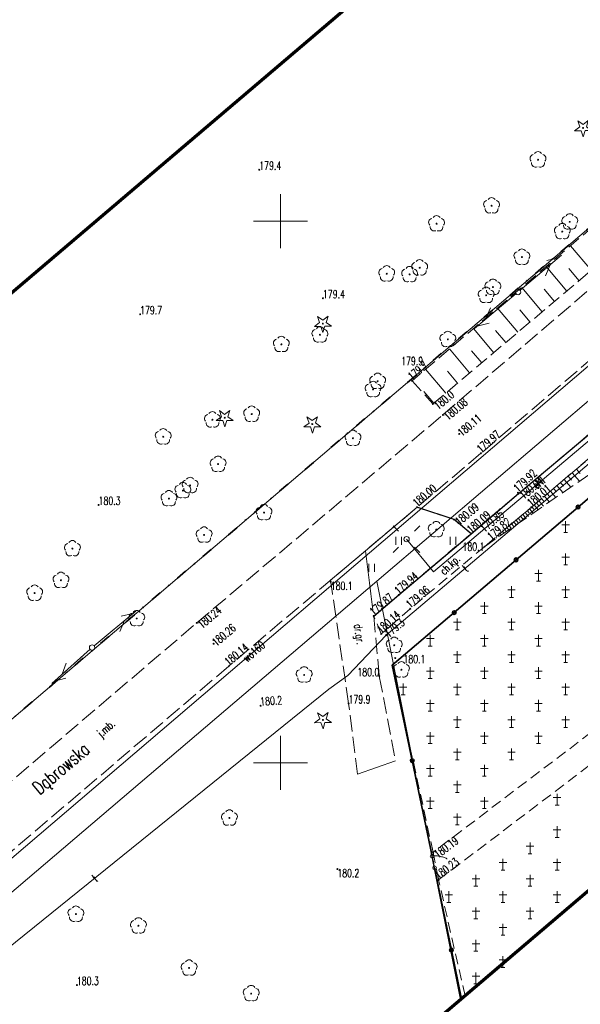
# Model space of a CAD drawing. Header units: metres. Extents: x 7429064 to 7429988, y 5709479 to 5710302.
# Tile 12 of 38: x 7429376 to 7429428, y 5709728 to 5709819. Entities that reach past the tile are written whole.
import ezdxf
from ezdxf.enums import TextEntityAlignment as Align

# ---------------------------------------------------------------- set-up
doc = ezdxf.new("R2010")
doc.units = ezdxf.units.M
doc.header["$MEASUREMENT"] = 0
for name, pattern in [('1', [0]), ('12', [3, 1, -1, 0, -1]), ('3_1', [0]), ('3_14', [1, -1]), ('3_BUBZ02', [1.75, 1.25, -0.5]), ('3_BUBZ02G', [1.75, 1.25, -0.5]), ('3_KTCR01', [1.5, 1, -0.5]), ('3_KTCR02', [1.5, 1, -0.5]), ('3_KTJZ01', [2, 1.5, -0.5]), ('3_KTKR01', [0]), ('3_KTPL01', [2, 1.5, -0.5]), ('3_PTCM', [1.5, 1, -0.5]), ('3_PTTU', [1.5, 1, -0.5]), ('7_1', [0]), ('7_SUOP03_07', [0]), ('7_SUOP03_17', [0]), ('7_SUPE_01', [0]), ('7_SUPT_01', [0]), ('7_SUPW_01', [0]), ('8_SUPT_01', [0])]:
    doc.linetypes.add(name, pattern=pattern)
doc.layers.get('0').update_dxf_attribs({"color": 250, "linetype": 'CONTINUOUS', "lineweight": 100})
for name, color, linetype, lineweight in [('BUBZ_L_1', 7, '3_BUBZ02', 18), ('DZIALKA_L_0', 96, '1', 18), ('GMINA_L_0', 7, '12', 35), ('KRZYZE_L_0', 7, '1', 18), ('KTCR_E_T_1', 7, 'CONTINUOUS', 15), ('KTCR_L_0', 7, '3_KTCR01', 18), ('KTCR_L_1', 7, '3_KTCR02', 18), ('KTJZ_E_T_0', 7, 'CONTINUOUS', 15), ('KTJZ_L_0', 7, '3_KTJZ01', 18), ('KTKR_L_0', 7, '3_KTKR01', 25), ('KTOK_L_3', 7, '3_1', 18), ('KTOK_L_4', 7, 'CONTINUOUS', 35), ('KTPL_L_0', 7, '3_KTPL01', 18), ('KTUL_E_T_0', 7, 'CONTINUOUS', 25), ('OBOP_T_0', 96, 'CONTINUOUS', 18), ('OBOP_T_0_a', 96, 'CONTINUOUS', 18), ('OBOP_T_1', 96, 'CONTINUOUS', 18), ('OBOP_T_1_a', 96, 'CONTINUOUS', 18), ('PTCM_L_0', 7, '3_PTCM', 18), ('PTTU_L_2', 7, '3_PTTU', 18), ('RTPW_T_0', 7, 'CONTINUOUS', 15), ('RTPW_T_0_a', 7, 'CONTINUOUS', 15), ('RTPW_T_1', 7, 'CONTINUOUS', 15), ('SUOT_L_1', 30, '7_SUOP03_17', 35), ('SUPE_E_T_3', 1, 'CONTINUOUS', 15), ('SUPE_L_3', 1, '7_SUPE_01', 18), ('SUPM_T_0', 7, 'CONTINUOUS', 15), ('SUPT_E_T_0', 30, 'CONTINUOUS', 15), ('SUPT_L_0', 30, '7_SUPT_01', 18), ('SUPT_L_0_a', 30, '8_SUPT_01', 18), ('SUPW_E_T_0', 5, 'CONTINUOUS', 15), ('SUPW_L_0', 5, '7_SUPW_01', 18), ('SUSM_T_0', 7, 'CONTINUOUS', 18), ('SUSM_T_3_a', 7, 'CONTINUOUS', 18), ('SUTT_T_0', 30, 'CONTINUOUS', 18), ('zakres', 2, 'CONTINUOUS', 70)]:
    doc.layers.add(name, color=color, linetype=linetype, lineweight=lineweight)
doc.styles.get("Standard").update_dxf_attribs({"font": 'Simplex.SHX', "width": 0.75})

# ---------------------------------------------------------------- blocks, each defined once
blk = doc.blocks.new('3_OBOP01_01')
at = {"linetype": 'Continuous'}
for p, q in [((-0.78225, -0.26495), (-0.3012, 0.09375)), ((-0.3012, 0.09375), (-0.4937, 0.6621)), ((-0.4937, 0.6621), (-0.0039, 0.31545)), ((-0.0039, 0.31545), (0.4771, 0.67415)), ((0.4771, 0.67415), (0.2988, 0.1012)), ((0.2988, 0.1012), (0.7886, -0.24545)), ((-0.18225, -0.2575), (-0.78225, -0.26495)), ((0.01025, -0.82585), (-0.18225, -0.2575)), ((0.1886, -0.2529), (0.01025, -0.82585)), ((0.7886, -0.24545), (0.1886, -0.2529))]:
    blk.add_line(p, q, dxfattribs=at)
blk.add_circle((0, 0), 0.045, dxfattribs=at)
blk = doc.blocks.new('3_OBOP02_01')
at = {"linetype": 'Continuous'}
blk.add_circle((0, 0), 0.045, dxfattribs=at)
for centre, start, end in [((-0.357, 0.116), 102.14447, 221.86002), ((0, 0.375), 30.14012, 149.85988), ((0.357, 0.116), 318.13998, 77.85553), ((-0.22, -0.303), 174.14818, 293.85423), ((0.22, -0.303), 246.14577, 5.85182)]:
    blk.add_arc(centre, 0.375, start, end, dxfattribs=at)
blk = doc.blocks.new('3_PTCM01')
at = {"linetype": 'Continuous'}
for p, q in [((0.35, 0.175), (-0.35, 0.175)), ((0, 0.525), (0, -0.525)), ((-0.175, -0.525), (0.175, -0.525))]:
    blk.add_line(p, q, dxfattribs=at)
blk = doc.blocks.new('3_PTTU04')
at = {"linetype": 'Continuous'}
for p, q in [((-0.2625, -0.375), (-0.2625, 0.375)), ((0.2625, -0.375), (0.2625, 0.375))]:
    blk.add_line(p, q, dxfattribs=at)
blk = doc.blocks.new('3_RTPW01')
at = {"linetype": 'Continuous'}
blk.add_circle((0, 0), 0.045, dxfattribs=at)
blk = doc.blocks.new('3_RTPW02')
at = {"linetype": 'Continuous'}
blk.add_circle((0, 0), 0.045, dxfattribs=at)
blk = doc.blocks.new('4_OBOP02_01')
at = {"linetype": 'Continuous'}
blk.add_circle((0, 0), 0.045, dxfattribs=at)
for centre, start, end in [((-0.357, 0.116), 102.14447, 221.86002), ((0, 0.375), 30.14012, 149.85988), ((0.357, 0.116), 318.13998, 77.85553), ((-0.22, -0.303), 174.14818, 293.85423), ((0.22, -0.303), 246.14577, 5.85182)]:
    blk.add_arc(centre, 0.375, start, end, dxfattribs=at)
blk = doc.blocks.new('4_OBOP01_01')
at = {"linetype": 'Continuous'}
for p, q in [((-0.78225, -0.26495), (-0.3012, 0.09375)), ((-0.3012, 0.09375), (-0.4937, 0.6621)), ((-0.4937, 0.6621), (-0.0039, 0.31545)), ((-0.0039, 0.31545), (0.4771, 0.67415)), ((0.4771, 0.67415), (0.2988, 0.1012)), ((0.2988, 0.1012), (0.7886, -0.24545)), ((-0.18225, -0.2575), (-0.78225, -0.26495)), ((0.01025, -0.82585), (-0.18225, -0.2575)), ((0.1886, -0.2529), (0.01025, -0.82585)), ((0.7886, -0.24545), (0.1886, -0.2529))]:
    blk.add_line(p, q, dxfattribs=at)
blk.add_circle((0, 0), 0.045, dxfattribs=at)
blk = doc.blocks.new('4_RTPW01')
at = {"linetype": 'Continuous'}
blk.add_circle((0, 0), 0.045, dxfattribs=at)
blk = doc.blocks.new('7_SUSM04_01')
at = {"linetype": 'Continuous'}
blk.add_circle((0, 0), 0.25, dxfattribs=at)
blk = doc.blocks.new('7_SUSM01')
at = {"linetype": 'Continuous'}
for p, q in [((-0.742, 0.742), (-1.237, 1.237)), ((0.742, 0.742), (1.237, 1.237)), ((-0.742, -0.742), (-1.237, -1.237)), ((0.742, -0.742), (1.237, -1.237))]:
    blk.add_line(p, q, dxfattribs=at)
blk.add_circle((0, 0), 0.245, dxfattribs=at)
blk = doc.blocks.new('7_SUPS01_07')
at = {"linetype": 'Continuous'}
blk.add_circle((0, 0), 0.0625, dxfattribs=at)
blk = doc.blocks.new('8_SUSM04_01')
at = {"linetype": 'Continuous'}
blk.add_circle((0, 0), 0.25, dxfattribs=at)

msp = doc.modelspace()

# ---------------------------------------------------------------- linework, layer by layer
at = {"layer": 'BUBZ_L_1', "linetype": '3_BUBZ02'}
for p, q in [((7429435.55, 5709805.21), (7429412.15, 5709785.26)), ((7429412.15, 5709785.26), (7429414.08, 5709783.13)), ((7429432.791, 5709779.565), (7429418.83, 5709769.95))]:
    msp.add_line(p, q, dxfattribs=at)
at = {"layer": 'BUBZ_L_1', "linetype": '3_BUBZ02G'}
for p, q in [((7429414.08, 5709783.13), (7429437.25, 5709802.67)), ((7429423.16, 5709773.59), (7429431.63, 5709780.764)), ((7429418.83, 5709769.95), (7429423.16, 5709773.59))]:
    msp.add_line(p, q, dxfattribs=at)
at = {"layer": 'BUBZ_L_1', "linetype": '3_1'}
for p, q in [((7429428.703, 5709795.462), (7429426.785, 5709797.737)), ((7429426.431, 5709793.546), (7429424.523, 5709795.809)), ((7429427.566, 5709794.503), (7429426.609, 5709795.637)), ((7429424.172, 5709791.641), (7429422.274, 5709793.891)), ((7429425.3, 5709792.592), (7429424.349, 5709793.721)), ((7429421.924, 5709789.745), (7429420.037, 5709791.984)), ((7429423.047, 5709790.692), (7429422.1, 5709791.814)), ((7429419.689, 5709787.86), (7429417.811, 5709790.087)), ((7429420.805, 5709788.802), (7429419.864, 5709789.918)), ((7429417.465, 5709785.985), (7429415.598, 5709788.2)), ((7429418.576, 5709786.921), (7429417.639, 5709788.032)), ((7429415.254, 5709784.12), (7429413.396, 5709786.323)), ((7429416.358, 5709785.051), (7429415.427, 5709786.156)), ((7429414.153, 5709783.191), (7429413.226, 5709784.29)), ((7429427.32, 5709777.114), (7429427.672, 5709776.698)), ((7429426.188, 5709776.155), (7429426.796, 5709775.437)), ((7429426.547, 5709776.459), (7429426.867, 5709776.082)), ((7429426.924, 5709776.779), (7429427.595, 5709775.987)), ((7429425.21, 5709775.327), (7429425.473, 5709775.016)), ((7429425.52, 5709775.589), (7429426.072, 5709774.938)), ((7429425.846, 5709775.865), (7429426.136, 5709775.523)), ((7429424.11, 5709774.395), (7429424.326, 5709774.14)), ((7429424.365, 5709774.611), (7429424.819, 5709774.075)), ((7429424.633, 5709774.838), (7429424.872, 5709774.557)), ((7429424.915, 5709775.076), (7429425.415, 5709774.485)), ((7429422.997, 5709773.453), (7429423.334, 5709773.052)), ((7429423.205, 5709773.628), (7429423.383, 5709773.418)), ((7429423.415, 5709773.806), (7429423.789, 5709773.365)), ((7429423.636, 5709773.993), (7429423.832, 5709773.761)), ((7429423.867, 5709774.189), (7429424.279, 5709773.703)), ((7429421.955, 5709772.577), (7429422.13, 5709772.369)), ((7429422.164, 5709772.752), (7429422.433, 5709772.432)), ((7429422.372, 5709772.927), (7429422.547, 5709772.719)), ((7429422.58, 5709773.103), (7429422.884, 5709772.742)), ((7429422.789, 5709773.278), (7429422.964, 5709773.069)), ((7429420.913, 5709771.701), (7429421.082, 5709771.501)), ((7429421.122, 5709771.877), (7429421.297, 5709771.668)), ((7429421.33, 5709772.052), (7429421.532, 5709771.811)), ((7429421.539, 5709772.227), (7429421.714, 5709772.019)), ((7429421.747, 5709772.402), (7429421.983, 5709772.121)), ((7429419.872, 5709770.826), (7429419.956, 5709770.726)), ((7429420.08, 5709771.001), (7429420.181, 5709770.881)), ((7429420.288, 5709771.176), (7429420.406, 5709771.036)), ((7429420.497, 5709771.351), (7429420.632, 5709771.191)), ((7429420.705, 5709771.526), (7429420.857, 5709771.346)), ((7429419.038, 5709770.125), (7429419.055, 5709770.105)), ((7429419.247, 5709770.3), (7429419.28, 5709770.26)), ((7429419.455, 5709770.475), (7429419.506, 5709770.415)), ((7429419.663, 5709770.651), (7429419.731, 5709770.57))]:
    msp.add_line(p, q, dxfattribs=at)
msp.add_point((7429418.83, 5709769.95), dxfattribs=at)
at = {"layer": 'DZIALKA_L_0', "linetype": '1'}
for p, q in [((7429408.88, 5709766.76), (7429668.8, 5709988.15)), ((7429435.86, 5709805.65), (7429307.84, 5709696.73)), ((7429408.88, 5709766.76), (7429315.02, 5709686.81)), ((7429408.88, 5709766.76), (7429416.633, 5709728.121))]:
    msp.add_line(p, q, dxfattribs=at)
at = {"layer": 'GMINA_L_0', "linetype": '12'}
msp.add_line((7429307.84, 5709696.73), (7429435.86, 5709805.65), dxfattribs=at)
at = {"layer": 'KRZYZE_L_0', "linetype": '1'}
for p, q in [((7429400, 5709797.5), (7429400, 5709802.5)), ((7429397.5, 5709800), (7429402.5, 5709800)), ((7429400, 5709747.5), (7429400, 5709752.5)), ((7429397.5, 5709750), (7429402.5, 5709750))]:
    msp.add_line(p, q, dxfattribs=at)
at = {"layer": 'KTCR_L_0', "linetype": '3_KTCR01'}
for p, q in [((7429441.84, 5709762.78), (7429414.09, 5709741.74)), ((7429414.6, 5709739.19), (7429443.99, 5709761.51)), ((7429414.09, 5709741.74), (7429414.6, 5709739.19))]:
    msp.add_line(p, q, dxfattribs=at)
at = {"layer": 'KTCR_L_1', "linetype": '3_KTCR02'}
for p, q in [((7429421.98, 5709774.85), (7429429.599, 5709781.272)), ((7429423.16, 5709773.59), (7429431.63, 5709780.764)), ((7429420.237, 5709773.392), (7429421.98, 5709774.85)), ((7429418.83, 5709769.95), (7429423.16, 5709773.59)), ((7429417.599, 5709771.149), (7429420.237, 5709773.392)), ((7429410.914, 5709765.491), (7429417.599, 5709771.149)), ((7429418.83, 5709769.95), (7429411.976, 5709764.222)), ((7429408.606, 5709763.539), (7429410.914, 5709765.491)), ((7429409.308, 5709761.899), (7429408.606, 5709763.539)), ((7429411.976, 5709764.222), (7429409.308, 5709761.899))]:
    msp.add_line(p, q, dxfattribs=at)
at = {"layer": 'KTJZ_L_0', "linetype": '3_KTJZ01'}
for p, q in [((7429414.99, 5709782.12), (7429437.99, 5709801.8)), ((7429441.05, 5709797.87), (7429418.51, 5709778.57)), ((7429392.27, 5709762.91), (7429414.99, 5709782.12)), ((7429418.51, 5709778.57), (7429395.23, 5709758.92)), ((7429407.86, 5709769.58), (7429408.606, 5709763.539)), ((7429404.804, 5709765.6), (7429404.622, 5709766.847)), ((7429405.105, 5709763.544), (7429404.804, 5709765.6)), ((7429406.284, 5709755.486), (7429405.105, 5709763.544)), ((7429408.606, 5709763.539), (7429409.122, 5709757.999)), ((7429369.53, 5709743.52), (7429392.27, 5709762.91)), ((7429395.23, 5709758.92), (7429372.8, 5709739.82)), ((7429409.122, 5709757.999), (7429410.623, 5709750.18)), ((7429407.115, 5709748.934), (7429406.284, 5709755.486))]:
    msp.add_line(p, q, dxfattribs=at)
at = {"layer": 'KTJZ_L_0', "linetype": '3_14'}
for p, q in [((7429404.622, 5709766.847), (7429407.86, 5709769.58)), ((7429410.623, 5709750.18), (7429407.115, 5709748.934))]:
    msp.add_line(p, q, dxfattribs=at)
at = {"layer": 'KTKR_L_0', "linetype": '3_KTKR01'}
for p, q in [((7429421.98, 5709774.85), (7429429.599, 5709781.272)), ((7429420.237, 5709773.392), (7429421.98, 5709774.85)), ((7429416.027, 5709772.447), (7429412.686, 5709773.564)), ((7429417.599, 5709771.149), (7429420.237, 5709773.392)), ((7429417.599, 5709771.149), (7429416.027, 5709772.447)), ((7429410.914, 5709765.491), (7429417.599, 5709771.149)), ((7429408.606, 5709763.539), (7429410.914, 5709765.491))]:
    msp.add_line(p, q, dxfattribs=at)
at = {"layer": 'KTOK_L_3'}
for p, q in [((7429414, 5709741.39), (7429414.101, 5709741.396)), ((7429414, 5709741.39), (7429414.115, 5709740.85)), ((7429414.101, 5709741.396), (7429414.202, 5709741.403)), ((7429414.115, 5709740.85), (7429414.23, 5709740.31)), ((7429414.202, 5709741.403), (7429414.293, 5709741.407)), ((7429414.293, 5709741.407), (7429414.397, 5709741.399)), ((7429414.397, 5709741.399), (7429414.489, 5709741.396)), ((7429414.489, 5709741.396), (7429414.584, 5709741.386)), ((7429414.584, 5709741.386), (7429414.679, 5709741.369)), ((7429414.679, 5709741.369), (7429414.773, 5709741.359)), ((7429414.773, 5709741.359), (7429414.861, 5709741.332)), ((7429414.861, 5709741.332), (7429414.958, 5709741.308)), ((7429414.958, 5709741.308), (7429415.036, 5709741.279)), ((7429415.036, 5709741.279), (7429415.123, 5709741.253)), ((7429415.123, 5709741.253), (7429415.202, 5709741.217)), ((7429415.202, 5709741.217), (7429415.282, 5709741.181)), ((7429415.282, 5709741.181), (7429415.362, 5709741.138)), ((7429415.362, 5709741.138), (7429415.386, 5709741.121))]:
    msp.add_line(p, q, dxfattribs=at)
for centre in [(7429414, 5709741.39), (7429414.23, 5709740.31)]:
    msp.add_circle(centre, 0.17, dxfattribs=at)
at = {"layer": 'KTOK_L_4'}
for p, q in [((7429427.474, 5709773.604), (7429433.192, 5709778.472)), ((7429421.756, 5709768.736), (7429427.474, 5709773.604)), ((7429416.038, 5709763.868), (7429421.756, 5709768.736)), ((7429410.32, 5709759), (7429416.038, 5709763.868)), ((7429412.16, 5709750.195), (7429410.32, 5709759)), ((7429414, 5709741.39), (7429412.16, 5709750.195)), ((7429414.23, 5709740.31), (7429415.78, 5709732.707)), ((7429415.78, 5709732.707), (7429416.703, 5709728.181))]:
    msp.add_line(p, q, dxfattribs=at)
for centre in [(7429427.474, 5709773.604), (7429421.756, 5709768.736), (7429416.038, 5709763.868), (7429412.16, 5709750.195), (7429415.78, 5709732.707)]:
    msp.add_circle(centre, 0.17, dxfattribs=at)
at = {"layer": 'KTPL_L_0', "linetype": '3_KTPL01'}
for p, q in [((7429441.05, 5709797.87), (7429418.51, 5709778.57)), ((7429421.98, 5709774.85), (7429429.599, 5709781.272)), ((7429418.51, 5709778.57), (7429412.609, 5709773.589)), ((7429420.237, 5709773.392), (7429421.98, 5709774.85)), ((7429412.609, 5709773.589), (7429416.027, 5709772.447)), ((7429417.599, 5709771.149), (7429420.237, 5709773.392)), ((7429416.027, 5709772.447), (7429417.599, 5709771.149))]:
    msp.add_line(p, q, dxfattribs=at)
at = {"layer": 'PTCM_L_0', "linetype": '3_PTCM'}
for p, q in [((7429410.32, 5709759), (7429438.91, 5709783.34)), ((7429441.84, 5709762.78), (7429414.09, 5709741.74)), ((7429414.6, 5709739.19), (7429443.99, 5709761.51)), ((7429414.09, 5709741.74), (7429410.32, 5709759)), ((7429417.047, 5709728.474), (7429414.6, 5709739.19))]:
    msp.add_line(p, q, dxfattribs=at)
at = {"layer": 'PTTU_L_2', "linetype": '3_14'}
msp.add_line((7429412.609, 5709773.589), (7429407.86, 5709769.58), dxfattribs=at)
at = {"layer": 'PTTU_L_2', "linetype": '3_PTTU'}
for p, q in [((7429416.027, 5709772.447), (7429412.609, 5709773.589)), ((7429417.599, 5709771.149), (7429416.027, 5709772.447)), ((7429417.599, 5709771.149), (7429410.914, 5709765.491)), ((7429407.86, 5709769.58), (7429408.606, 5709763.539)), ((7429410.914, 5709765.491), (7429408.606, 5709763.539))]:
    msp.add_line(p, q, dxfattribs=at)
at = {"layer": 'SUOT_L_1', "linetype": '7_SUOP03_07'}
msp.add_line((7429406.21, 5709758.07), (7429409.76, 5709761.79), dxfattribs=at)
at = {"layer": 'SUOT_L_1', "linetype": '7_1'}
msp.add_line((7429406.21, 5709758.07), (7429409.76, 5709761.79), dxfattribs=at)
at = {"layer": 'SUPE_L_3', "linetype": '7_SUPE_01'}
for p, q in [((7429414.13, 5709767.63), (7429446.29, 5709794.79)), ((7429411.64, 5709770.64), (7429414.13, 5709767.63))]:
    msp.add_line(p, q, dxfattribs=at)
at = {"layer": 'SUPT_L_0', "linetype": '7_SUPT_01'}
for p, q in [((7429422.121, 5709793.622), (7429425.936, 5709796.854)), ((7429424.582, 5709796.363), (7429425.669, 5709796.628)), ((7429424.466, 5709794.953), (7429424.906, 5709795.981)), ((7429417.9, 5709790.096), (7429421.738, 5709793.3)), ((7429418.936, 5709790.961), (7429419.383, 5709791.986)), ((7429409.76, 5709761.79), (7429444.55, 5709791.2)), ((7429418.168, 5709790.32), (7429419.256, 5709790.577)), ((7429406.21, 5709758.07), (7429409.76, 5709761.79)), ((7429404.46, 5709756.8), (7429406.21, 5709758.07)), ((7429372.6, 5709731.07), (7429404.46, 5709756.8))]:
    msp.add_line(p, q, dxfattribs=at)
at = {"layer": 'SUPT_L_0_a', "linetype": '8_SUPT_01'}
for p, q in [((7429382.802, 5709760.8), (7429386.64, 5709764.004)), ((7429385.284, 5709763.523), (7429386.372, 5709763.78)), ((7429385.157, 5709762.114), (7429385.604, 5709763.139)), ((7429378.89, 5709757.328), (7429382.433, 5709760.482)), ((7429379.847, 5709758.179), (7429380.223, 5709759.184)), ((7429379.138, 5709757.548), (7429380.179, 5709757.806))]:
    msp.add_line(p, q, dxfattribs=at)
at = {"layer": 'SUPW_L_0', "linetype": '7_SUPW_01'}
msp.add_line((7429369.46, 5709736.3), (7429593.18, 5709927.23), dxfattribs=at)
at = {"layer": 'SUPW_L_0', "linetype": '7_1'}
msp.add_line((7429369.46, 5709736.3), (7429593.18, 5709927.23), dxfattribs=at)
at = {"layer": 'zakres', "linetype": 'Continuous', "lineweight": 70, "flags": 128}
for points in [[(7429292.233, 5709722.862), (7429640.798, 5710019.397)], [(7429664.145, 5709938.943), (7429404.226, 5709717.554)]]:
    msp.add_lwpolyline(points, dxfattribs=at)

# ---------------------------------------------------------------- block references
at = {"layer": 'OBOP_T_0'}
msp.add_blockref('3_OBOP01_01', (7429403.921, 5709753.962), dxfattribs=at)
at = {"layer": 'OBOP_T_0_a'}
for p in [(7429427.94, 5709808.61), (7429403.91, 5709790.55), (7429394.85, 5709781.85), (7429402.94, 5709781.27)]:
    msp.add_blockref('4_OBOP01_01', p, dxfattribs=at)
at = {"layer": 'OBOP_T_1'}
for p in [(7429406.69, 5709779.96), (7429398.48, 5709773.1), (7429414.378, 5709771.535), (7429386.73, 5709763.32), (7429410.502, 5709760.85), (7429402.186, 5709758.112), (7429411.17, 5709758.59), (7429395.286, 5709744.907), (7429381.113, 5709736.031), (7429386.889, 5709734.949), (7429391.564, 5709731.056), (7429397.294, 5709728.693)]:
    msp.add_blockref('3_OBOP02_01', p, dxfattribs=at)
at = {"layer": 'OBOP_T_1_a'}
for p in [(7429423.78, 5709805.67), (7429419.49, 5709801.43), (7429426.71, 5709799.94), (7429414.41, 5709799.77), (7429426.02, 5709799.04), (7429422.29, 5709796.69), (7429412.85, 5709795.7), (7429409.81, 5709795.15), (7429411.92, 5709795.08), (7429419.61, 5709793.91), (7429418.99, 5709793.16), (7429403.64, 5709789.51), (7429415.45, 5709789.09), (7429400.08, 5709788.63), (7429408.55, 5709784.47), (7429408.97, 5709785.22), (7429397.34, 5709782.19), (7429393.72, 5709781.67), (7429389.17, 5709780.1), (7429394.24, 5709777.57), (7429391.66, 5709775.61), (7429390.99, 5709775.13), (7429389.7, 5709774.39), (7429392.95, 5709771.03), (7429380.79, 5709769.77), (7429379.73, 5709766.85), (7429377.3, 5709765.67)]:
    msp.add_blockref('4_OBOP02_01', p, dxfattribs=at)
at = {"layer": 'PTCM_L_0'}
for p in [(7429426.325, 5709771.793), (7429426.325, 5709768.793), (7429423.825, 5709767.293), (7429421.325, 5709765.793), (7429426.325, 5709765.793), (7429418.825, 5709764.293), (7429423.825, 5709764.293), (7429416.325, 5709762.793), (7429421.325, 5709762.793), (7429426.325, 5709762.793), (7429413.825, 5709761.293), (7429418.825, 5709761.293), (7429423.825, 5709761.293), (7429416.325, 5709759.793), (7429421.325, 5709759.793), (7429426.325, 5709759.793), (7429413.825, 5709758.293), (7429418.825, 5709758.293), (7429423.825, 5709758.293), (7429411.325, 5709756.793), (7429416.325, 5709756.793), (7429421.325, 5709756.793), (7429426.325, 5709756.793), (7429413.825, 5709755.293), (7429418.825, 5709755.293), (7429423.825, 5709755.293), (7429416.325, 5709753.793), (7429421.325, 5709753.793), (7429426.325, 5709753.793), (7429413.825, 5709752.293), (7429418.825, 5709752.293), (7429423.825, 5709752.293), (7429416.325, 5709750.793), (7429421.325, 5709750.793), (7429413.825, 5709749.293), (7429418.825, 5709749.293), (7429416.325, 5709747.793), (7429425.54, 5709746.62), (7429413.825, 5709746.293), (7429418.825, 5709746.293), (7429416.325, 5709744.793), (7429425.54, 5709743.62), (7429423.04, 5709742.12), (7429420.54, 5709740.62), (7429425.54, 5709740.62), (7429418.04, 5709739.12), (7429423.04, 5709739.12), (7429415.54, 5709737.62), (7429420.54, 5709737.62), (7429425.54, 5709737.62), (7429418.04, 5709736.12), (7429423.04, 5709736.12), (7429420.54, 5709734.62), (7429418.04, 5709733.12), (7429420.54, 5709731.62), (7429418.04, 5709730.12)]:
    msp.add_blockref('3_PTCM01', p, dxfattribs=at)
at = {"layer": 'PTTU_L_2'}
for p in [(7429410.914, 5709770.491), (7429415.914, 5709770.491), (7429408.414, 5709767.991)]:
    msp.add_blockref('3_PTTU04', p, dxfattribs=at)
at = {"layer": 'RTPW_T_0'}
for p in [(7429412.15, 5709785.26), (7429414.08, 5709783.13), (7429418.83, 5709769.95), (7429404.642, 5709766.705), (7429410.593, 5709759.659), (7429409.122, 5709757.999), (7429398.16, 5709755.27), (7429406.284, 5709755.486), (7429405.25, 5709740.19), (7429381.2, 5709729.48)]:
    msp.add_blockref('3_RTPW01', p, dxfattribs=at)
at = {"layer": 'RTPW_T_0_a'}
for p in [(7429398.045, 5709804.75), (7429403.92, 5709792.89), (7429387.046, 5709791.407), (7429413.171, 5709786.715), (7429383.21, 5709773.81)]:
    msp.add_blockref('4_RTPW01', p, dxfattribs=at)
at = {"layer": 'RTPW_T_1'}
for p in [(7429414.99, 5709782.12), (7429416.51, 5709780.36), (7429418.51, 5709778.57), (7429421.92, 5709774.93), (7429421.98, 5709774.85), (7429412.609, 5709773.589), (7429420.237, 5709773.392), (7429423.16, 5709773.59), (7429416.027, 5709772.447), (7429421.358, 5709772.103), (7429417.599, 5709771.149), (7429410.914, 5709765.491), (7429408.606, 5709763.539), (7429411.976, 5709764.222), (7429392.27, 5709762.91), (7429409.308, 5709761.899), (7429393.83, 5709760.99), (7429395.23, 5709758.92), (7429414.09, 5709741.74), (7429414.6, 5709739.19)]:
    msp.add_blockref('3_RTPW02', p, dxfattribs=at)
at = {"layer": 'SUPM_T_0'}
msp.add_blockref('7_SUSM04_01', (7429421.93, 5709793.46), dxfattribs=at)
at = {"layer": 'SUSM_T_0'}
msp.add_blockref('7_SUSM01', (7429411.64, 5709770.64), dxfattribs=at)
at = {"layer": 'SUSM_T_3_a'}
msp.add_blockref('8_SUSM04_01', (7429382.61, 5709760.64), dxfattribs=at)
at = {"layer": 'SUTT_T_0'}
msp.add_blockref('7_SUPS01_07', (7429409.76, 5709761.79), dxfattribs=at)

# ---------------------------------------------------------------- texts
at = {"layer": 'KTCR_E_T_1', "width": 0.7}
msp.add_text('ch.kp.', height=0.75, rotation=43.8983, dxfattribs=at).set_placement((7429415.725, 5709768.184), align=Align.MIDDLE)
at = {"layer": 'KTJZ_E_T_0', "width": 0.7}
for s, rotation, p in [('dr.gr.', 278.63713, (7429407.163, 5709761.855)), ('j.mb.', 41.59355, (7429383.955, 5709753.093))]:
    msp.add_text(s, height=0.75, rotation=rotation, dxfattribs=at).set_placement(p, align=Align.MIDDLE)
at = {"layer": 'KTUL_E_T_0', "width": 0.7}
msp.add_text('Dąbrowska', height=1.25, rotation=40.54593, dxfattribs=at).set_placement((7429379.822, 5709749.371), align=Align.MIDDLE)
at = {"layer": 'RTPW_T_0', "width": 0.7}
for s, rotation, p in [('179.7', 40.44971, (7429412.15, 5709785.26)), ('180.2', 4.32391, (7429398.16, 5709755.27))]:
    msp.add_text(s, height=0.75, rotation=rotation, dxfattribs=at).set_placement(p)
msp.add_text('180.0', height=0.75, rotation=39.78306, dxfattribs=at).set_placement((7429414.08, 5709783.13), align=Align.TOP_LEFT)
msp.add_text('180.1', height=0.75, dxfattribs=at).set_placement((7429418.83, 5709769.95), align=Align.MIDDLE_RIGHT)
for s, p in [('180.1', (7429404.642, 5709766.705)), ('180.2', (7429405.25, 5709740.19))]:
    msp.add_text(s, height=0.75, dxfattribs=at).set_placement(p, align=Align.TOP_LEFT)
for s, p in [('180.1', (7429411.355, 5709759.192)), ('179.9', (7429406.284, 5709755.486)), ('180.3', (7429381.2, 5709729.48))]:
    msp.add_text(s, height=0.75, dxfattribs=at).set_placement(p)
msp.add_text('180.0', height=0.75, dxfattribs=at).set_placement((7429409.122, 5709757.999), align=Align.RIGHT)
at = {"layer": 'RTPW_T_0_a', "width": 0.7}
for s, p in [('179.4', (7429398.045, 5709804.75)), ('179.4', (7429403.92, 5709792.89)), ('179.7', (7429387.046, 5709791.407)), ('180.3', (7429383.21, 5709773.81))]:
    msp.add_text(s, height=0.75, dxfattribs=at).set_placement(p)
msp.add_text('179.9', height=0.75, dxfattribs=at).set_placement((7429413.171, 5709786.715), align=Align.RIGHT)
at = {"layer": 'RTPW_T_1', "width": 0.7}
for s, rotation, p in [('180.08', 40.55203, (7429414.99, 5709782.12)), ('180.04', 40.12823, (7429421.98, 5709774.85)), ('180.09', 40.21541, (7429416.027, 5709772.447)), ('180.24', 40.21486, (7429392.27, 5709762.91)), ('180.19', 37.16933, (7429414.09, 5709741.74))]:
    msp.add_text(s, height=0.75, rotation=rotation, dxfattribs=at).set_placement(p, align=Align.TOP_LEFT)
for s, rotation, p in [('180.11', 40.29373, (7429416.51, 5709780.36)), ('180.26', 40.49919, (7429393.83, 5709760.99))]:
    msp.add_text(s, height=0.75, rotation=rotation, dxfattribs=at).set_placement(p, align=Align.MIDDLE_LEFT)
for s, rotation, p in [('179.97', 40.57197, (7429418.51, 5709778.57)), ('179.92', 42.87593, (7429421.92, 5709774.93)), ('180.00', 40.75095, (7429412.609, 5709773.589)), ('180.01', 40.2665, (7429423.16, 5709773.59)), ('180.09', 40.56011, (7429417.599, 5709771.149)), ('179.94', 40.78198, (7429410.914, 5709765.491)), ('179.96', 40.42039, (7429411.976, 5709764.222)), ('179.87', 40.00946, (7429408.606, 5709763.539)), ('180.14', 42.08956, (7429409.308, 5709761.899)), ('180.14', 40.16678, (7429395.23, 5709758.92)), ('180.23', 37.21455, (7429414.6, 5709739.19))]:
    msp.add_text(s, height=0.75, rotation=rotation, dxfattribs=at).set_placement(p)
msp.add_text('179.85', height=0.75, rotation=40.37439, dxfattribs=at).set_placement((7429420.237, 5709773.392), align=Align.TOP_RIGHT)
msp.add_text('179.82', height=0.75, rotation=40.41826, dxfattribs=at).set_placement((7429421.358, 5709772.103), align=Align.RIGHT)
at = {"layer": 'SUPE_E_T_3', "width": 0.7}
msp.add_text('eNI', height=0.75, rotation=40.18202, dxfattribs=at).set_placement((7429423.844, 5709775.834), align=Align.MIDDLE)
at = {"layer": 'SUPT_E_T_0', "width": 0.7}
for rotation, p in [(40.20978, (7429417.043, 5709767.947)), (38.9242, (7429382.844, 5709739.343))]:
    msp.add_text('t', height=0.75, rotation=rotation, dxfattribs=at).set_placement(p, align=Align.MIDDLE)
at = {"layer": 'SUPW_E_T_0', "width": 0.7}
msp.add_text('wo160', height=0.75, rotation=40.47853, dxfattribs=at).set_placement((7429397.555, 5709760.277), align=Align.MIDDLE)
at = {"layer": 'SUTT_T_0', "width": 0.7}
msp.add_text('179.3', height=0.75, rotation=40.20978, dxfattribs=at).set_placement((7429409.76, 5709761.79), align=Align.MIDDLE_LEFT)

doc.saveas('drawing.dxf')
